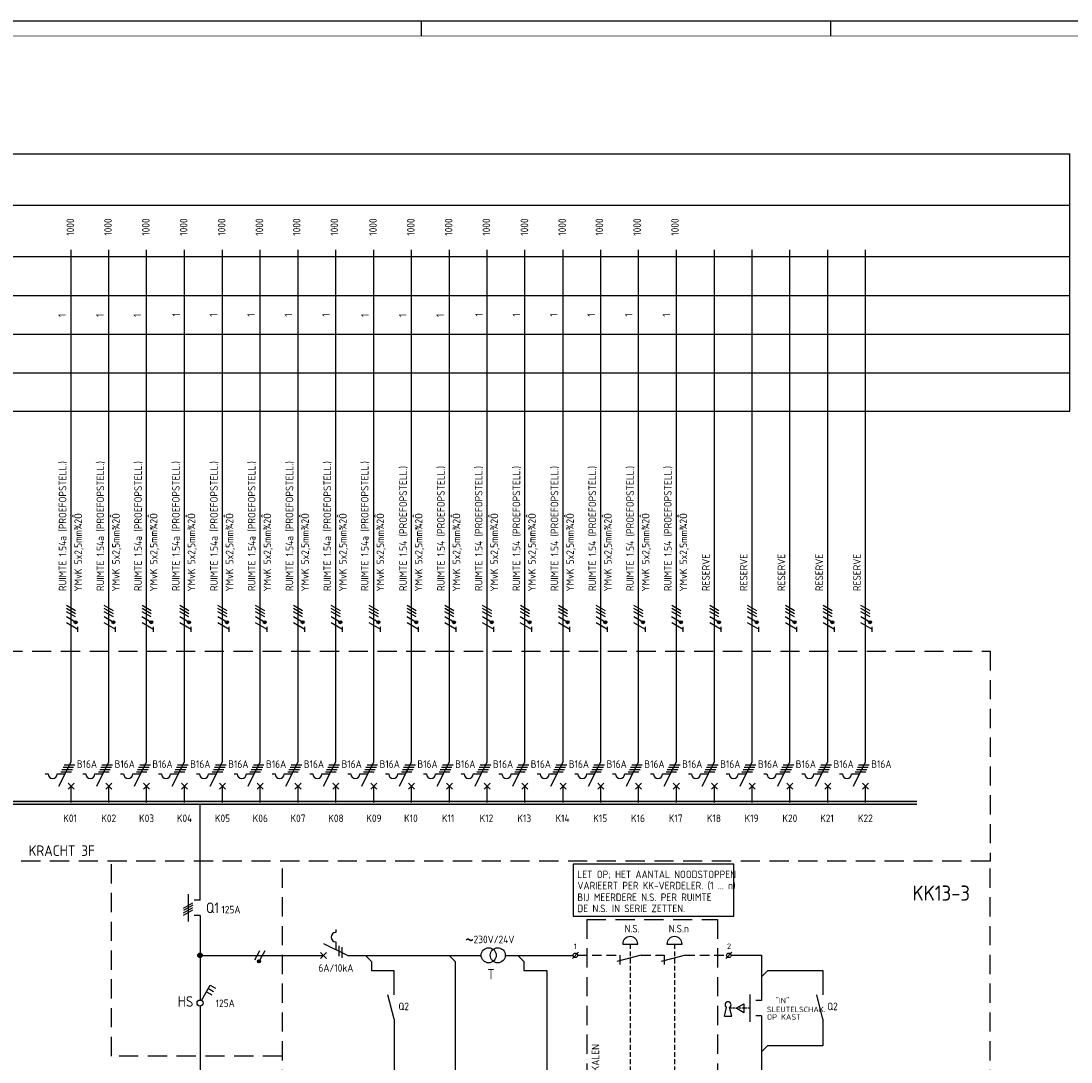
# Model space of a CAD drawing. Extents: x 0 to 841, y 0 to 594.
# Tile 4 of 5: x 208 to 555, y 249 to 594. Entities that reach past the tile are written whole.
import ezdxf
from ezdxf.enums import TextEntityAlignment as Align

# ---------------------------------------------------------------- set-up
doc = ezdxf.new("R2010")
doc.units = 0
doc.linetypes.add('HIDDEN', pattern=[9.525, 6.35, -3.175])
for name, color, linetype in [('1', 7, 'CONTINUOUS'), ('40', 1, 'CONTINUOUS'), ('41', 2, 'CONTINUOUS'), ('52', 1, 'HIDDEN'), ('70', 1, 'CONTINUOUS'), ('71', 2, 'CONTINUOUS'), ('73', 4, 'CONTINUOUS'), ('EL$2B---_KADER', 4, 'CONTINUOUS'), ('LIJN018', 210, 'CONTINUOUS'), ('LIJN025', 10, 'CONTINUOUS'), ('LIJN035', 50, 'CONTINUOUS'), ('LIJN050', 90, 'CONTINUOUS'), ('TEKST25', 10, 'CONTINUOUS'), ('TEKST35', 50, 'CONTINUOUS'), ('TEKST50', 90, 'CONTINUOUS'), ('TEKST70', 130, 'CONTINUOUS')]:
    doc.layers.add(name, color=color, linetype=linetype)
doc.styles.add('5_0', font='iso.shx')
doc.styles.add('ISO', font='ISO.SHX')
doc.styles.add('NEN', font='iso.shx')
doc.styles.add('ROMAND', font='romand')

# ---------------------------------------------------------------- blocks, each defined once
blk = doc.blocks.new('A1')
at = {"layer": 'LIJN025'}
for p, q in [((340.5, 589), (340.5, 594)), ((476, 589), (476, 594))]:
    blk.add_line(p, q, dxfattribs=at)
blk.add_lwpolyline([(0, 0), (0, 594), (841, 594), (841, 0)], close=True, dxfattribs=at)
at = {"layer": 'LIJN050', "const_width": 0.2}
blk.add_lwpolyline([(836, 5), (836, 589), (25, 589), (25, 5)], close=True, dxfattribs=at)
at = {"layer": 'TEKST25', "style": 'ROMAND', "width": 2.899115}
blk.add_attdef('STATUS', text='', height=2.5, dxfattribs=at).set_placement((795, 71.5), (834, 71.5), align=Align.FIT)
at = {"layer": 'TEKST25', "style": 'ISO'}
for tag, p in [('E', (796.25, 66)), ('NAAM-E', (807.75, 66)), ('DATUM-E', (826, 66)), ('D', (796.25, 61)), ('NAAM-D', (807.75, 61)), ('DATUM-D', (826, 61)), ('C', (796.25, 56)), ('NAAM-C', (807.75, 56)), ('DATUM-C', (826, 56)), ('B', (796.25, 51)), ('NAAM-B', (807.75, 51)), ('DATUM-B', (826, 51)), ('A', (796.25, 46)), ('NAAM-A', (807.75, 46)), ('DATUM-A', (826, 46))]:
    blk.add_attdef(tag, text='', height=2.5, dxfattribs=at).set_placement(p, align=Align.CENTER)
for tag, p in [('DATUM', (673.75, 36.25)), ('SCHAAL', (709, 36.25)), ('GETEKEND', (739.25, 36.25)), ('GECONTOL.', (774, 36.25)), ('FORMAAT', (804.25, 28.25))]:
    blk.add_attdef(tag, p, '', height=2.5, dxfattribs=at)
at = {"layer": 'TEKST35', "style": 'ISO'}
for tag, p in [('PROJECT', (675.5, 72.5)), ('PLAATS', (675.5, 63.5)), ('INSTALLATIE-REGEL1', (675.5, 52.5)), ('INSTALLATIE-REGEL2', (675.5, 43.5))]:
    blk.add_attdef(tag, p, '', height=4, dxfattribs=at)
blk.add_attdef('PROJ.NR.', text='', height=4, dxfattribs=at).set_placement((822, 23), align=Align.CENTER)
at = {"layer": 'TEKST50', "style": 'ISO'}
blk.add_attdef('FILE-NAAM', text='', height=5, dxfattribs=at).set_placement((814.5, 7.5), align=Align.CENTER)
blk = doc.blocks.new('RWS076')
at = {"layer": '71'}
blk.add_line((2, 0), (0, 2), dxfattribs=at)
blk = doc.blocks.new('RWS023', base_point=(227, 181))
at = {"layer": '40', "style": 'NEN'}
blk.add_text('~', height=5, dxfattribs=at).set_placement((223.5, 179.5))
blk = doc.blocks.new('RWS075')
at = {"layer": '71'}
blk.add_line((2, 0), (0, -2), dxfattribs=at)
blk = doc.blocks.new('STUURSTRROC')
at = {"layer": '1', "color": 2}
for p, q in [((-216.59, -22.7), (-216.59, -23.7)), ((-220.59, -27.28), (-212.55, -31.3)), ((-216.59, -26.7), (-216.59, -29.28))]:
    blk.add_line(p, q, dxfattribs=at)
at = {"layer": '1', "color": 1}
for p, q in [((-241.75, -29.75), (-243.5, -32.78)), ((-240, -29.75), (-241.73, -32.74))]:
    blk.add_line(p, q, dxfattribs=at)
blk.add_circle((-241.97, -33.18), 0.5, dxfattribs=at)
at = {"layer": '1', "color": 2}
blk.add_arc((-216.59, -25.2), 1.5, 90, 270, dxfattribs=at)
at = {"layer": '52', "ltscale": 0.1}
blk.add_line((-79.6, -48.71), (-85.97, -48.71), dxfattribs=at)
at = {"layer": '52', "linetype": 'HIDDEN', "ltscale": 0.1}
blk.add_line((-74.57, -74.11), (-80.45, -74.11), dxfattribs=at)
at = {"layer": '70'}
for p, q in [((-215.59, -28.03), (-215.59, -31.53)), ((-214.59, -28.53), (-214.59, -32.03)), ((-138.26, -32.21), (-136.26, -30.21)), ((-87.48, -32.21), (-85.48, -30.21)), ((-36.2, -91.16), (-34.2, -89.16)), ((-36.18, -113.36), (-34.18, -111.36)), ((-138.26, -117.01), (-136.26, -115.01)), ((-87.48, -117.01), (-85.48, -115.01))]:
    blk.add_line(p, q, dxfattribs=at)
at = {"layer": '70', "const_width": 0.5}
blk.add_lwpolyline([(-242.22, -33.18, 1), (-241.72, -33.18, 1)], format="xyb", close=True, dxfattribs=at)
at = {"layer": '71'}
for p, q in [((-121.61, -27.51), (-116.61, -27.51)), ((-106.96, -27.51), (-101.96, -27.51)), ((-221.59, -32.3), (-219.59, -30.3)), ((-221.59, -30.3), (-219.59, -32.3)), ((-154.34, -33.25), (-156.34, -31.25)), ((-115.51, -31.21), (-123.51, -33.21)), ((-122.51, -31.21), (-122.51, -34.21)), ((-100.86, -31.21), (-108.86, -33.21)), ((-107.86, -31.21), (-107.86, -34.21)), ((-75.67, -31.21), (-75.67, -46.21)), ((-204.71, -33.27), (-206.68, -31.3)), ((-177.08, -33.3), (-179.08, -31.3)), ((-177.08, -33.3), (-177.08, -116.01)), ((-197.38, -36.25), (-197.38, -44.31)), ((-146.76, -36.25), (-146.76, -116.01)), ((-73.57, -36.21), (-55.37, -36.21)), ((-55.37, -36.21), (-55.37, -44.31)), ((-197.28, -52.31), (-199.28, -44.31)), ((-79.57, -44.21), (-79.57, -53.21)), ((-55.37, -52.31), (-57.37, -44.31)), ((-87.93, -51.35), (-87.24, -48.42)), ((-85.53, -51.35), (-86.22, -48.42)), ((-84.07, -48.71), (-81.47, -47.21)), ((-81.47, -47.21), (-81.47, -50.21)), ((-75.67, -46.21), (-77.57, -46.21)), ((-87.93, -51.35), (-85.53, -51.35)), ((-81.47, -50.21), (-84.07, -48.71)), ((-75.67, -51.21), (-77.57, -51.21)), ((-75.67, -51.21), (-75.67, -71.12)), ((-197.28, -52.31), (-197.28, -98.64)), ((-55.37, -52.31), (-55.37, -61.11)), ((-73.67, -61.11), (-75.67, -63.11)), ((-55.37, -61.11), (-73.67, -61.11)), ((-80.45, -72.61), (-80.45, -75.61)), ((-79.3, -74.11), (-76.7, -72.61)), ((-76.7, -72.61), (-76.7, -75.61)), ((-75.67, -71.11), (-72.57, -71.11)), ((-75.57, -78.11), (-73.57, -70.11)), ((-76.7, -75.61), (-79.3, -74.11)), ((-75.57, -78.11), (-75.57, -98.64)), ((-73.57, -86.37), (-55.37, -86.37)), ((-55.37, -86.37), (-55.37, -98.67)), ((-53.37, -86.37), (-35.17, -86.37)), ((-35.2, -86.37), (-35.2, -89.41)), ((-35.2, -90.91), (-35.2, -91.07)), ((-192.28, -98.64), (-202.28, -98.64)), ((-202.28, -98.64), (-202.28, -103.64)), ((-192.28, -103.64), (-192.28, -98.64)), ((-80.57, -98.64), (-80.57, -103.64)), ((-70.57, -98.64), (-80.57, -98.64)), ((-70.57, -103.64), (-70.57, -98.64)), ((-55.37, -101.17), (-57.14, -99.4)), ((-55.37, -101.17), (-53.61, -99.4)), ((-35.17, -101.17), (-36.94, -99.4)), ((-35.17, -101.17), (-33.41, -99.4)), ((-202.28, -103.64), (-192.28, -103.64)), ((-197.28, -103.64), (-197.28, -116.01)), ((-80.57, -103.64), (-70.57, -103.64)), ((-75.57, -103.64), (-75.57, -116.01)), ((-55.37, -101.17), (-57.14, -102.94)), ((-55.37, -101.17), (-53.61, -102.94)), ((-55.37, -103.67), (-55.37, -116.01)), ((-35.17, -101.17), (-36.94, -102.94)), ((-35.17, -101.17), (-33.41, -102.94)), ((-35.17, -113.11), (-35.17, -116.01)), ((-115.51, -116.01), (-123.51, -118.01)), ((-122.51, -116.01), (-122.51, -118.91)), ((-100.86, -116.01), (-108.86, -118.01)), ((-107.86, -116.01), (-107.86, -118.91))]:
    blk.add_line(p, q, dxfattribs=at)
for centre, radius in [((-165.95, -31.2), 2.5), ((-162.95, -31.2), 2.5), ((-137.26, -31.21), 0.75), ((-86.48, -31.21), 0.75), ((-35.2, -90.16), 0.75), ((-55.37, -101.17), 2.5), ((-35.17, -101.17), 2.5), ((-35.18, -112.36), 0.75), ((-137.26, -116.01), 0.75), ((-86.48, -116.01), 0.75)]:
    blk.add_circle(centre, radius, dxfattribs=at)
for centre, radius, start, end in [((-119.11, -27.51), 2.5, 0, 180), ((-104.46, -27.51), 2.5, 0, 180), ((-86.73, -47.55), 1, 300.6656, 239.3344)]:
    blk.add_arc(centre, radius, start, end, dxfattribs=at)
at = {"layer": 'LIJN025', "linetype": 'HIDDEN'}
for p, q in [((-234.21, -132.65), (-234.21, 0)), ((0, -132.65), (0, 0)), ((-133.51, -19.35), (-133.51, -123.43)), ((-133.51, -19.35), (-90.21, -19.35)), ((-90.21, -19.35), (-90.21, -123.43)), ((-38.7, -92.53), (-9.92, -92.53)), ((-38.7, -92.53), (-38.7, -110.23)), ((-9.92, -92.53), (-9.92, -110.23)), ((-38.7, -110.23), (-9.92, -110.23)), ((-133.51, -123.43), (-90.21, -123.43)), ((0, -132.65), (-234.21, -132.65))]:
    blk.add_line(p, q, dxfattribs=at)
at = {"layer": 'LIJN025', "linetype": 'HIDDEN', "ltscale": 0.25}
for p, q in [((-119.11, -27.51), (-119.11, -116.91)), ((-104.46, -27.51), (-104.46, -116.91))]:
    blk.add_line(p, q, dxfattribs=at)
at = {"layer": 'LIJN035'}
for p, q in [((-84.8, -1.07), (-138, -1.07)), ((-138, -1.07), (-138, -18.29)), ((-84.8, -18.29), (-84.8, -1.07)), ((-138, -18.29), (-84.8, -18.29)), ((-261, -31.25), (-220.54, -31.25)), ((-160.45, -31.25), (-138.01, -31.25)), ((-85.73, -31.21), (-75.67, -31.21)), ((-212.55, -31.3), (-168.45, -31.3)), ((-204.71, -33.27), (-204.71, -36.25)), ((-154.34, -33.25), (-154.34, -36.25)), ((-204.71, -36.25), (-197.37, -36.25)), ((-154.34, -36.25), (-146.76, -36.25)), ((-197.28, -116.01), (-177.08, -116.01)), ((-146.76, -116.01), (-138.01, -116.01)), ((-85.73, -116.01), (-75.57, -116.01)), ((-73.57, -116.01), (-55.37, -116.01)), ((-53.37, -116.01), (-35.17, -116.01))]:
    blk.add_line(p, q, dxfattribs=at)
at = {"layer": 'LIJN035', "linetype": 'HIDDEN', "ltscale": 0.5}
for p, q in [((-136.51, -31.21), (-122.51, -31.21)), ((-115.51, -31.21), (-107.86, -31.21)), ((-100.86, -31.21), (-87.23, -31.21)), ((-35.2, -98.67), (-35.2, -90.91)), ((-35.18, -111.61), (-35.18, -103.67)), ((-136.51, -116.01), (-122.51, -116.01)), ((-115.51, -116.01), (-107.86, -116.01)), ((-100.86, -116.01), (-87.23, -116.01))]:
    blk.add_line(p, q, dxfattribs=at)
at = {"layer": '40'}
blk.add_blockref('RWS023', (-170.35, -27.2), dxfattribs=at)
at = {"layer": '70'}
blk.add_blockref('RWS076', (-75.57, -116.01), dxfattribs=at)
at = {"layer": 'TEKST70', "xscale": -1, "rotation": 180}
blk.add_blockref('RWS076', (-75.57, -36.21), dxfattribs=at)
at = {"layer": 'TEKST70'}
for name, p in [('RWS075', (-75.57, -86.37)), ('RWS075', (-55.37, -86.37)), ('RWS076', (-55.37, -116.01)), ('RWS076', (-55.37, -116.01))]:
    blk.add_blockref(name, p, dxfattribs=at)
at = {"layer": '40', "style": 'NEN'}
for s, height, p in [('LET OP; HET AANTAL NOODSTOPPEN', 2.5, (-136.6, -5.67)), ('VARIEERT PER KK-VERDELER. (1 ... n)', 2.5, (-136.6, -9.37)), ('BIJ MEERDERE N.S. PER RUIMTE', 2.5, (-136.6, -13.23)), ('DE N.S. IN SERIE ZETTEN.', 2.5, (-136.6, -16.93)), ('N.S.', 2.5, (-121.01, -23.61)), ('N.S.n', 2.5, (-106.36, -23.61)), ('230V/24V', 2.5, (-170.95, -27.2)), ('1', 1.8, (-137.76, -29.11)), ('2', 1.8, (-87.08, -29.11)), ('6A/10kA', 2.5, (-222.29, -36.63)), ('Q2', 2.5, (-195.83, -49.36)), ('SLEUTELSCHAK.', 1.8, (-73.87, -50.01)), ('"IN"', 1.8, (-71.07, -47.11)), ('Q2', 2.5, (-53.93, -49.36)), ('OP KAST', 1.8, (-73.87, -52.51)), ('"UIT"', 1.8, (-71.07, -73.61)), ('DRUKKER ', 1.8, (-71.07, -76.51)), ('OP KAST', 1.8, (-71.07, -79.51)), ('5', 1.8, (-33.01, -91.34)), ('SIGNALERING', 1.8, (-51.87, -99.07)), ('SIGNALERING', 1.8, (-29.32, -99.07)), ('OP KAST', 1.8, (-51.87, -101.97)), ('BIJ DEUR (LOKAAL)', 1.8, (-29.32, -101.97)), ('"IN BEDRIJF"', 1.8, (-51.87, -104.87)), ('"IN BEDRIJF"', 1.8, (-29.32, -104.87)), ('Gn.', 1.8, (-51.87, -107.77)), ('Gn.', 1.8, (-29.32, -107.77)), ('3', 1.8, (-137.76, -113.83)), ('4', 1.8, (-87.08, -113.83)), ('6', 1.8, (-33.01, -113.49))]:
    blk.add_text(s, height=height, dxfattribs=at).set_placement(p)
at = {"layer": '41', "style": 'NEN'}
blk.add_text('T', height=3.5, dxfattribs=at).set_placement((-163.95, -39.2), align=Align.RIGHT)
for s, p in [('Q1', (-190.33, -103.19)), ('Q2', (-68.63, -103.19))]:
    blk.add_text(s, height=3.5, dxfattribs=at).set_placement(p)
at = {"layer": 'TEKST25', "style": 'ISO'}
blk.add_text('N.S. IN LOKALEN', height=2.5, rotation=90, dxfattribs=at).set_placement((-129.37, -83.7))

msp = doc.modelspace()

# ---------------------------------------------------------------- linework, layer by layer
at = {"layer": '1', "color": 1}
for p, q in [((226.06, 398.77), (223.03, 400.52)), ((238.56, 398.77), (235.53, 400.52)), ((251.06, 398.77), (248.03, 400.52)), ((263.56, 398.77), (260.53, 400.52)), ((276.16, 398.77), (273.13, 400.52)), ((288.66, 398.77), (285.63, 400.52)), ((301.16, 398.77), (298.13, 400.52)), ((313.66, 398.77), (310.63, 400.52)), ((326.26, 398.77), (323.23, 400.52)), ((338.76, 398.77), (335.73, 400.52)), ((351.26, 398.77), (348.23, 400.52)), ((363.76, 398.77), (360.73, 400.52)), ((376.26, 398.77), (373.23, 400.52)), ((388.86, 398.77), (385.83, 400.52)), ((401.36, 398.77), (398.33, 400.52)), ((413.86, 398.77), (410.83, 400.52)), ((426.36, 398.77), (423.33, 400.52)), ((438.96, 398.77), (435.93, 400.52)), ((451.46, 398.77), (448.43, 400.52)), ((463.96, 398.77), (460.93, 400.52)), ((476.46, 398.77), (473.43, 400.52)), ((488.96, 398.77), (485.93, 400.52)), ((225.98, 395.05), (223, 396.78)), ((226.06, 397.77), (223.03, 399.52)), ((226.06, 396.77), (223.03, 398.52)), ((238.48, 395.05), (235.5, 396.78)), ((238.56, 397.77), (235.53, 399.52)), ((238.56, 396.77), (235.53, 398.52)), ((250.98, 395.05), (248, 396.78)), ((251.06, 397.77), (248.03, 399.52)), ((251.06, 396.77), (248.03, 398.52)), ((263.48, 395.05), (260.5, 396.78)), ((263.56, 397.77), (260.53, 399.52)), ((263.56, 396.77), (260.53, 398.52)), ((276.08, 395.05), (273.1, 396.78)), ((276.16, 397.77), (273.13, 399.52)), ((276.16, 396.77), (273.13, 398.52)), ((288.58, 395.05), (285.6, 396.78)), ((288.66, 397.77), (285.63, 399.52)), ((288.66, 396.77), (285.63, 398.52)), ((301.08, 395.05), (298.1, 396.78)), ((301.16, 397.77), (298.13, 399.52)), ((301.16, 396.77), (298.13, 398.52)), ((313.58, 395.05), (310.6, 396.78)), ((313.66, 397.77), (310.63, 399.52)), ((313.66, 396.77), (310.63, 398.52)), ((326.18, 395.05), (323.2, 396.78)), ((326.26, 397.77), (323.23, 399.52)), ((326.26, 396.77), (323.23, 398.52)), ((338.68, 395.05), (335.7, 396.78)), ((338.76, 397.77), (335.73, 399.52)), ((338.76, 396.77), (335.73, 398.52)), ((351.18, 395.05), (348.2, 396.78)), ((351.26, 397.77), (348.23, 399.52)), ((351.26, 396.77), (348.23, 398.52)), ((363.68, 395.05), (360.7, 396.78)), ((363.76, 397.77), (360.73, 399.52)), ((363.76, 396.77), (360.73, 398.52)), ((376.18, 395.05), (373.2, 396.78)), ((376.26, 397.77), (373.23, 399.52)), ((376.26, 396.77), (373.23, 398.52)), ((388.78, 395.05), (385.8, 396.78)), ((388.86, 397.77), (385.83, 399.52)), ((388.86, 396.77), (385.83, 398.52)), ((401.28, 395.05), (398.3, 396.78)), ((401.36, 397.77), (398.33, 399.52)), ((401.36, 396.77), (398.33, 398.52)), ((413.78, 395.05), (410.8, 396.78)), ((413.86, 397.77), (410.83, 399.52)), ((413.86, 396.77), (410.83, 398.52)), ((426.28, 395.05), (423.3, 396.78)), ((426.36, 397.77), (423.33, 399.52)), ((426.36, 396.77), (423.33, 398.52)), ((438.88, 395.05), (435.9, 396.78)), ((438.96, 397.77), (435.93, 399.52)), ((438.96, 396.77), (435.93, 398.52)), ((451.38, 395.05), (448.4, 396.78)), ((451.46, 397.77), (448.43, 399.52)), ((451.46, 396.77), (448.43, 398.52)), ((463.88, 395.05), (460.9, 396.78)), ((463.96, 397.77), (460.93, 399.52)), ((463.96, 396.77), (460.93, 398.52)), ((476.38, 395.05), (473.4, 396.78)), ((476.46, 397.77), (473.43, 399.52)), ((476.46, 396.77), (473.43, 398.52)), ((488.88, 395.05), (485.9, 396.78)), ((488.96, 397.77), (485.93, 399.52)), ((488.96, 396.77), (485.93, 398.52)), ((226.81, 392.61), (223.02, 394.8)), ((239.31, 392.61), (235.52, 394.8)), ((251.81, 392.61), (248.02, 394.8)), ((264.31, 392.61), (260.52, 394.8)), ((276.91, 392.61), (273.12, 394.8)), ((289.41, 392.61), (285.62, 394.8)), ((301.91, 392.61), (298.12, 394.8)), ((314.41, 392.61), (310.62, 394.8)), ((327.01, 392.61), (323.22, 394.8)), ((339.51, 392.61), (335.72, 394.8)), ((352.01, 392.61), (348.22, 394.8)), ((364.51, 392.61), (360.72, 394.8)), ((377.01, 392.61), (373.22, 394.8)), ((389.61, 392.61), (385.82, 394.8)), ((402.11, 392.61), (398.32, 394.8)), ((414.61, 392.61), (410.82, 394.8)), ((427.11, 392.61), (423.32, 394.8)), ((439.71, 392.61), (435.92, 394.8)), ((452.21, 392.61), (448.42, 394.8)), ((464.71, 392.61), (460.92, 394.8)), ((477.21, 392.61), (473.42, 394.8)), ((489.71, 392.61), (485.92, 394.8))]:
    msp.add_line(p, q, dxfattribs=at)
at = {"layer": '1', "color": 2}
for p, q in [((220.53, 340.81), (224.55, 348.85)), ((233.03, 340.81), (237.05, 348.85)), ((245.53, 340.81), (249.55, 348.85)), ((258.03, 340.81), (262.05, 348.85)), ((270.63, 340.81), (274.65, 348.85)), ((283.13, 340.81), (287.15, 348.85)), ((295.63, 340.81), (299.65, 348.85)), ((308.13, 340.81), (312.15, 348.85)), ((320.73, 340.81), (324.75, 348.85)), ((333.23, 340.81), (337.25, 348.85)), ((345.73, 340.81), (349.75, 348.85)), ((358.23, 340.81), (362.25, 348.85)), ((370.73, 340.81), (374.75, 348.85)), ((383.33, 340.81), (387.35, 348.85)), ((395.83, 340.81), (399.85, 348.85)), ((408.33, 340.81), (412.35, 348.85)), ((420.83, 340.81), (424.85, 348.85)), ((433.43, 340.81), (437.45, 348.85)), ((445.93, 340.81), (449.95, 348.85)), ((458.43, 340.81), (462.45, 348.85)), ((470.93, 340.81), (474.95, 348.85)), ((483.43, 340.81), (487.45, 348.85)), ((215.95, 344.81), (216.95, 344.81)), ((219.95, 344.81), (222.53, 344.81)), ((228.45, 344.81), (229.45, 344.81)), ((232.45, 344.81), (235.03, 344.81)), ((240.95, 344.81), (241.95, 344.81)), ((244.95, 344.81), (247.53, 344.81)), ((253.45, 344.81), (254.45, 344.81)), ((257.45, 344.81), (260.03, 344.81)), ((266.05, 344.81), (267.05, 344.81)), ((270.05, 344.81), (272.63, 344.81)), ((278.55, 344.81), (279.55, 344.81)), ((282.55, 344.81), (285.13, 344.81)), ((291.05, 344.81), (292.05, 344.81)), ((295.05, 344.81), (297.63, 344.81)), ((303.55, 344.81), (304.55, 344.81)), ((307.55, 344.81), (310.13, 344.81)), ((316.15, 344.81), (317.15, 344.81)), ((320.15, 344.81), (322.73, 344.81)), ((328.65, 344.81), (329.65, 344.81)), ((332.65, 344.81), (335.23, 344.81)), ((341.15, 344.81), (342.15, 344.81)), ((345.15, 344.81), (347.73, 344.81)), ((353.65, 344.81), (354.65, 344.81)), ((357.65, 344.81), (360.23, 344.81)), ((366.15, 344.81), (367.15, 344.81)), ((370.15, 344.81), (372.73, 344.81)), ((378.75, 344.81), (379.75, 344.81)), ((382.75, 344.81), (385.33, 344.81)), ((391.25, 344.81), (392.25, 344.81)), ((395.25, 344.81), (397.83, 344.81)), ((403.75, 344.81), (404.75, 344.81)), ((407.75, 344.81), (410.33, 344.81)), ((416.25, 344.81), (417.25, 344.81)), ((420.25, 344.81), (422.83, 344.81)), ((428.85, 344.81), (429.85, 344.81)), ((432.85, 344.81), (435.43, 344.81)), ((441.35, 344.81), (442.35, 344.81)), ((445.35, 344.81), (447.93, 344.81)), ((453.85, 344.81), (454.85, 344.81)), ((457.85, 344.81), (460.43, 344.81)), ((466.35, 344.81), (467.35, 344.81)), ((470.35, 344.81), (472.93, 344.81)), ((478.85, 344.81), (479.85, 344.81)), ((482.85, 344.81), (485.43, 344.81))]:
    msp.add_line(p, q, dxfattribs=at)
at = {"layer": '1', "color": 1}
for centre in [(226.06, 395.02), (238.56, 395.02), (251.06, 395.02), (263.56, 395.02), (276.16, 395.02), (288.66, 395.02), (301.16, 395.02), (313.66, 395.02), (326.26, 395.02), (338.76, 395.02), (351.26, 395.02), (363.76, 395.02), (376.26, 395.02), (388.86, 395.02), (401.36, 395.02), (413.86, 395.02), (426.36, 395.02), (438.96, 395.02), (451.46, 395.02), (463.96, 395.02), (476.46, 395.02), (488.96, 395.02)]:
    msp.add_circle(centre, 0.5, dxfattribs=at)
at = {"layer": '1', "color": 2}
for centre in [(218.45, 344.81), (230.95, 344.81), (243.45, 344.81), (255.95, 344.81), (268.55, 344.81), (281.05, 344.81), (293.55, 344.81), (306.05, 344.81), (318.65, 344.81), (331.15, 344.81), (343.65, 344.81), (356.15, 344.81), (368.65, 344.81), (381.25, 344.81), (393.75, 344.81), (406.25, 344.81), (418.75, 344.81), (431.35, 344.81), (443.85, 344.81), (456.35, 344.81), (468.85, 344.81), (481.35, 344.81)]:
    msp.add_arc(centre, 1.5, 180, 0, dxfattribs=at)
at = {"layer": '70'}
for p, q in [((226.8, 391.9), (226.8, 393.45)), ((239.3, 391.9), (239.3, 393.45)), ((251.8, 391.9), (251.8, 393.45)), ((264.3, 391.9), (264.3, 393.45)), ((276.9, 391.9), (276.9, 393.45)), ((289.4, 391.9), (289.4, 393.45)), ((301.9, 391.9), (301.9, 393.45)), ((314.4, 391.9), (314.4, 393.45)), ((327, 391.9), (327, 393.45)), ((339.5, 391.9), (339.5, 393.45)), ((352, 391.9), (352, 393.45)), ((364.5, 391.9), (364.5, 393.45)), ((377, 391.9), (377, 393.45)), ((389.6, 391.9), (389.6, 393.45)), ((402.1, 391.9), (402.1, 393.45)), ((414.6, 391.9), (414.6, 393.45)), ((427.1, 391.9), (427.1, 393.45)), ((439.7, 391.9), (439.7, 393.45)), ((452.2, 391.9), (452.2, 393.45)), ((464.7, 391.9), (464.7, 393.45)), ((477.2, 391.9), (477.2, 393.45)), ((489.7, 391.9), (489.7, 393.45)), ((222.28, 347.81), (225.78, 347.81)), ((234.78, 347.81), (238.28, 347.81)), ((247.28, 347.81), (250.78, 347.81)), ((259.78, 347.81), (263.28, 347.81)), ((272.38, 347.81), (275.88, 347.81)), ((284.88, 347.81), (288.38, 347.81)), ((297.38, 347.81), (300.88, 347.81)), ((309.88, 347.81), (313.38, 347.81)), ((322.48, 347.81), (325.98, 347.81)), ((334.98, 347.81), (338.48, 347.81)), ((347.48, 347.81), (350.98, 347.81)), ((359.98, 347.81), (363.48, 347.81)), ((372.48, 347.81), (375.98, 347.81)), ((385.08, 347.81), (388.58, 347.81)), ((397.58, 347.81), (401.08, 347.81)), ((410.08, 347.81), (413.58, 347.81)), ((422.58, 347.81), (426.08, 347.81)), ((435.18, 347.81), (438.68, 347.81)), ((447.68, 347.81), (451.18, 347.81)), ((460.18, 347.81), (463.68, 347.81)), ((472.68, 347.81), (476.18, 347.81)), ((485.18, 347.81), (488.68, 347.81)), ((221.15, 345.56), (224.65, 345.56)), ((221.53, 346.31), (225.03, 346.31)), ((221.9, 347.06), (225.4, 347.06)), ((233.65, 345.56), (237.15, 345.56)), ((234.03, 346.31), (237.53, 346.31)), ((234.4, 347.06), (237.9, 347.06)), ((246.15, 345.56), (249.65, 345.56)), ((246.53, 346.31), (250.03, 346.31)), ((246.9, 347.06), (250.4, 347.06)), ((258.65, 345.56), (262.15, 345.56)), ((259.03, 346.31), (262.53, 346.31)), ((259.4, 347.06), (262.9, 347.06)), ((271.25, 345.56), (274.75, 345.56)), ((271.63, 346.31), (275.13, 346.31)), ((272, 347.06), (275.5, 347.06)), ((283.75, 345.56), (287.25, 345.56)), ((284.13, 346.31), (287.63, 346.31)), ((284.5, 347.06), (288, 347.06)), ((296.25, 345.56), (299.75, 345.56)), ((296.63, 346.31), (300.13, 346.31)), ((297, 347.06), (300.5, 347.06)), ((308.75, 345.56), (312.25, 345.56)), ((309.13, 346.31), (312.63, 346.31)), ((309.5, 347.06), (313, 347.06)), ((321.35, 345.56), (324.85, 345.56)), ((321.73, 346.31), (325.23, 346.31)), ((322.1, 347.06), (325.6, 347.06)), ((333.85, 345.56), (337.35, 345.56)), ((334.23, 346.31), (337.73, 346.31)), ((334.6, 347.06), (338.1, 347.06)), ((346.35, 345.56), (349.85, 345.56)), ((346.73, 346.31), (350.23, 346.31)), ((347.1, 347.06), (350.6, 347.06)), ((358.85, 345.56), (362.35, 345.56)), ((359.23, 346.31), (362.73, 346.31)), ((359.6, 347.06), (363.1, 347.06)), ((371.35, 345.56), (374.85, 345.56)), ((371.73, 346.31), (375.23, 346.31)), ((372.1, 347.06), (375.6, 347.06)), ((383.95, 345.56), (387.45, 345.56)), ((384.33, 346.31), (387.83, 346.31)), ((384.7, 347.06), (388.2, 347.06)), ((396.45, 345.56), (399.95, 345.56)), ((396.83, 346.31), (400.33, 346.31)), ((397.2, 347.06), (400.7, 347.06)), ((408.95, 345.56), (412.45, 345.56)), ((409.33, 346.31), (412.83, 346.31)), ((409.7, 347.06), (413.2, 347.06)), ((421.45, 345.56), (424.95, 345.56)), ((421.83, 346.31), (425.33, 346.31)), ((422.2, 347.06), (425.7, 347.06)), ((434.05, 345.56), (437.55, 345.56)), ((434.43, 346.31), (437.93, 346.31)), ((434.8, 347.06), (438.3, 347.06)), ((446.55, 345.56), (450.05, 345.56)), ((446.93, 346.31), (450.43, 346.31)), ((447.3, 347.06), (450.8, 347.06)), ((459.05, 345.56), (462.55, 345.56)), ((459.43, 346.31), (462.93, 346.31)), ((459.8, 347.06), (463.3, 347.06)), ((471.55, 345.56), (475.05, 345.56)), ((471.93, 346.31), (475.43, 346.31)), ((472.3, 347.06), (475.8, 347.06)), ((484.05, 345.56), (487.55, 345.56)), ((484.43, 346.31), (487.93, 346.31)), ((484.8, 347.06), (488.3, 347.06)), ((261.78, 300.38), (264.82, 302.12)), ((264.82, 301.38), (261.78, 299.62)), ((261.78, 298.88), (264.82, 300.62)), ((261.78, 298.12), (264.82, 299.88))]:
    msp.add_line(p, q, dxfattribs=at)
at = {"layer": '70', "const_width": 0.5}
for points in [[(226.06, 395.27, 1), (226.06, 394.77, 1)], [(238.56, 395.27, 1), (238.56, 394.77, 1)], [(251.06, 395.27, 1), (251.06, 394.77, 1)], [(263.56, 395.27, 1), (263.56, 394.77, 1)], [(276.16, 395.27, 1), (276.16, 394.77, 1)], [(288.66, 395.27, 1), (288.66, 394.77, 1)], [(301.16, 395.27, 1), (301.16, 394.77, 1)], [(313.66, 395.27, 1), (313.66, 394.77, 1)], [(326.26, 395.27, 1), (326.26, 394.77, 1)], [(338.76, 395.27, 1), (338.76, 394.77, 1)], [(351.26, 395.27, 1), (351.26, 394.77, 1)], [(363.76, 395.27, 1), (363.76, 394.77, 1)], [(376.26, 395.27, 1), (376.26, 394.77, 1)], [(388.86, 395.27, 1), (388.86, 394.77, 1)], [(401.36, 395.27, 1), (401.36, 394.77, 1)], [(413.86, 395.27, 1), (413.86, 394.77, 1)], [(426.36, 395.27, 1), (426.36, 394.77, 1)], [(438.96, 395.27, 1), (438.96, 394.77, 1)], [(451.46, 395.27, 1), (451.46, 394.77, 1)], [(463.96, 395.27, 1), (463.96, 394.77, 1)], [(476.46, 395.27, 1), (476.46, 394.77, 1)], [(488.96, 395.27, 1), (488.96, 394.77, 1)]]:
    msp.add_lwpolyline(points, format="xyb", close=True, dxfattribs=at)
at = {"layer": '71'}
for p, q in [((225.55, 339.81), (223.55, 341.81)), ((223.55, 339.81), (225.55, 341.81)), ((236.05, 339.81), (238.05, 341.81)), ((238.05, 339.81), (236.05, 341.81)), ((248.55, 339.81), (250.55, 341.81)), ((250.55, 339.81), (248.55, 341.81)), ((261.05, 339.81), (263.05, 341.81)), ((263.05, 339.81), (261.05, 341.81)), ((273.65, 339.81), (275.65, 341.81)), ((275.65, 339.81), (273.65, 341.81)), ((286.15, 339.81), (288.15, 341.81)), ((288.15, 339.81), (286.15, 341.81)), ((298.65, 339.81), (300.65, 341.81)), ((300.65, 339.81), (298.65, 341.81)), ((311.15, 339.81), (313.15, 341.81)), ((313.15, 339.81), (311.15, 341.81)), ((323.75, 339.81), (325.75, 341.81)), ((325.75, 339.81), (323.75, 341.81)), ((336.25, 339.81), (338.25, 341.81)), ((338.25, 339.81), (336.25, 341.81)), ((348.75, 339.81), (350.75, 341.81)), ((350.75, 339.81), (348.75, 341.81)), ((361.25, 339.81), (363.25, 341.81)), ((363.25, 339.81), (361.25, 341.81)), ((373.75, 339.81), (375.75, 341.81)), ((375.75, 339.81), (373.75, 341.81)), ((386.35, 339.81), (388.35, 341.81)), ((388.35, 339.81), (386.35, 341.81)), ((398.85, 339.81), (400.85, 341.81)), ((400.85, 339.81), (398.85, 341.81)), ((411.35, 339.81), (413.35, 341.81)), ((413.35, 339.81), (411.35, 341.81)), ((423.85, 339.81), (425.85, 341.81)), ((425.85, 339.81), (423.85, 341.81)), ((438.45, 339.81), (436.45, 341.81)), ((436.45, 339.81), (438.45, 341.81)), ((450.95, 339.81), (448.95, 341.81)), ((448.95, 339.81), (450.95, 341.81)), ((463.45, 339.81), (461.45, 341.81)), ((461.45, 339.81), (463.45, 341.81)), ((475.95, 339.81), (473.95, 341.81)), ((473.95, 339.81), (475.95, 341.81)), ((486.45, 339.81), (488.45, 341.81)), ((488.45, 339.81), (486.45, 341.81)), ((263.3, 305), (263.3, 296)), ((267.22, 303), (265.3, 303)), ((267.3, 298), (265.3, 298)), ((267.73, 269.86), (270.63, 274.88)), ((270.63, 274.88), (272.36, 273.88)), ((269.38, 272.72), (271.11, 271.72)), ((270, 273.8), (271.73, 272.8))]:
    msp.add_line(p, q, dxfattribs=at)
for centre, radius in [((267.22, 284.8), 0.75), ((267.22, 284.8), 0.5), ((267.22, 284.8), 0.25), ((267.22, 269), 1)]:
    msp.add_circle(centre, radius, dxfattribs=at)
at = {"layer": '73'}
for p, q in [((109.62, 335.83), (504.48, 335.83)), ((109.62, 334.83), (504.48, 334.83))]:
    msp.add_line(p, q, dxfattribs=at)
msp.add_solid([(504.48, 334.83), (504.48, 335.83), (109.62, 334.83), (109.62, 335.83)], dxfattribs=at)
at = {"layer": 'LIJN018', "color": 9, "linetype": 'Continuous'}
for p, q in [((98.01, 550.08), (555.02, 550.08)), ((98.01, 533.08), (555.02, 533.08)), ((98.01, 516.11), (555.02, 516.11)), ((98.01, 503.11), (555.02, 503.11)), ((98.01, 490.33), (555.02, 490.33)), ((98.01, 477.53), (555.02, 477.53)), ((98.01, 464.83), (555.02, 464.83))]:
    msp.add_line(p, q, dxfattribs=at)
at = {"layer": 'LIJN018', "color": 9}
msp.add_line((555.02, 464.83), (555.02, 550.08), dxfattribs=at)
at = {"layer": 'LIJN025', "linetype": 'HIDDEN'}
for p, q in [((97.35, 385.4), (528.7, 385.4)), ((528.7, 385.4), (528.7, 316)), ((528.7, 316), (97.35, 316)), ((237.97, 251.45), (237.97, 316)), ((294.4, 251.45), (237.97, 251.45))]:
    msp.add_line(p, q, dxfattribs=at)
at = {"layer": 'LIJN035'}
for p, q in [((224.55, 348.85), (224.55, 518.25)), ((237.05, 348.85), (237.05, 518.25)), ((249.55, 348.85), (249.55, 518.25)), ((262.05, 348.85), (262.05, 518.25)), ((274.65, 348.85), (274.65, 518.25)), ((287.15, 348.85), (287.15, 518.25)), ((299.65, 348.85), (299.65, 518.25)), ((312.15, 348.85), (312.15, 518.25)), ((324.75, 348.85), (324.75, 518.25)), ((337.25, 348.85), (337.25, 518.25)), ((349.75, 348.85), (349.75, 518.25)), ((362.25, 348.85), (362.25, 518.25)), ((374.75, 348.85), (374.75, 518.25)), ((387.35, 348.85), (387.35, 518.25)), ((399.85, 348.85), (399.85, 518.25)), ((412.35, 348.85), (412.35, 518.25)), ((424.85, 348.85), (424.85, 518.25)), ((437.45, 348.85), (437.45, 518.25)), ((449.95, 348.85), (449.95, 518.25)), ((462.45, 348.85), (462.45, 518.25)), ((474.95, 348.85), (474.95, 518.25)), ((487.45, 348.85), (487.45, 518.25)), ((224.55, 335.4), (224.55, 340.9)), ((237.05, 335.4), (237.05, 340.9)), ((249.55, 335.4), (249.55, 340.9)), ((262.05, 335.4), (262.05, 340.9)), ((274.65, 335.4), (274.65, 340.9)), ((287.15, 335.4), (287.15, 340.9)), ((299.65, 335.4), (299.65, 340.9)), ((312.15, 335.4), (312.15, 340.9)), ((324.75, 335.4), (324.75, 340.9)), ((337.25, 335.4), (337.25, 340.9)), ((349.75, 335.4), (349.75, 340.9)), ((362.25, 335.4), (362.25, 340.9)), ((374.75, 335.4), (374.75, 340.9)), ((387.35, 335.4), (387.35, 340.9)), ((399.85, 335.4), (399.85, 340.9)), ((412.35, 335.4), (412.35, 340.9)), ((424.85, 335.4), (424.85, 340.9)), ((437.45, 335.4), (437.45, 340.9)), ((449.95, 335.4), (449.95, 340.9)), ((462.45, 335.4), (462.45, 340.9)), ((474.95, 335.4), (474.95, 340.9)), ((487.45, 335.4), (487.45, 340.9))]:
    msp.add_line(p, q, dxfattribs=at)
at = {"layer": 'LIJN035', "color": 90}
for p, q in [((267.22, 303), (267.22, 334.9)), ((267.3, 298), (267.3, 270)), ((267.22, 268), (267.22, 144.2))]:
    msp.add_line(p, q, dxfattribs=at)

# ---------------------------------------------------------------- block references
at = {"layer": 'EL$2B---_KADER'}
msp.add_blockref('A1', (0, 0), dxfattribs=at)
at = {"layer": 'LIJN025'}
msp.add_blockref('STUURSTRROC', (528.7, 316), dxfattribs=at)

# ---------------------------------------------------------------- texts
at = {"layer": '40', "style": 'NEN'}
for s, p in [('1000', (225.53, 522.94)), ('1000', (238.03, 522.94)), ('1000', (250.53, 522.94)), ('1000', (263.03, 522.94)), ('1000', (275.63, 522.94)), ('1000', (288.13, 522.94)), ('1000', (300.43, 522.94)), ('1000', (312.93, 522.94)), ('1000', (325.73, 522.94)), ('1000', (338.23, 522.94)), ('1000', (350.73, 522.94)), ('1000', (363.23, 522.94)), ('1000', (375.83, 522.94)), ('1000', (388.33, 522.94)), ('1000', (400.63, 522.94)), ('1000', (413.13, 522.94)), ('1000', (425.63, 522.94)), ('1', (222.83, 496.04)), ('1', (235.33, 496.04)), ('1', (247.73, 496.04)), ('1', (260.58, 496.24)), ('1', (272.93, 496.14)), ('1', (285.33, 496.14)), ('1', (297.73, 496.14)), ('1', (310.13, 496.14)), ('1', (323.03, 496.04)), ('1', (335.53, 496.04)), ('1', (347.93, 496.04)), ('1', (360.78, 496.24)), ('1', (373.13, 496.14)), ('1', (385.53, 496.14)), ('1', (397.93, 496.14)), ('1', (410.33, 496.14)), ('1', (422.83, 496.14)), ('RUIMTE 1.54a (PROEFOPSTELL.)', (222.98, 405.34)), ('RUIMTE 1.54a (PROEFOPSTELL.)', (235.48, 405.34)), ('RUIMTE 1.54a (PROEFOPSTELL.)', (247.98, 405.34)), ('RUIMTE 1.54a (PROEFOPSTELL.)', (260.48, 405.34)), ('RUIMTE 1.54a (PROEFOPSTELL.)', (273.08, 405.34)), ('RUIMTE 1.54a (PROEFOPSTELL.)', (285.58, 405.34)), ('RUIMTE 1.54a (PROEFOPSTELL.)', (298.08, 405.34)), ('RUIMTE 1.54a (PROEFOPSTELL.)', (310.58, 405.34)), ('RUIMTE 1.54a (PROEFOPSTELL.)', (322.98, 405.34)), ('RUIMTE 1.54 (PROEFOPSTELL.)', (335.68, 405.34)), ('RUIMTE 1.54 (PROEFOPSTELL.)', (348.18, 405.34)), ('RUIMTE 1.54 (PROEFOPSTELL.)', (360.68, 405.34)), ('RUIMTE 1.54 (PROEFOPSTELL.)', (373.18, 405.34)), ('RUIMTE 1.54 (PROEFOPSTELL.)', (385.78, 405.34)), ('RUIMTE 1.54 (PROEFOPSTELL.)', (398.28, 405.34)), ('RUIMTE 1.54 (PROEFOPSTELL.)', (410.78, 405.34)), ('RUIMTE 1.54 (PROEFOPSTELL.)', (423.28, 405.34)), (' YMvK 5x2,5mm¾2Ô', (228.13, 403.74)), (' YMvK 5x2,5mm¾2Ô', (240.63, 403.74)), (' YMvK 5x2,5mm¾2Ô', (253.13, 403.74)), (' YMvK 5x2,5mm¾2Ô', (265.63, 403.74)), (' YMvK 5x2,5mm¾2Ô', (278.23, 403.74)), (' YMvK 5x2,5mm¾2Ô', (290.73, 403.74)), (' YMvK 5x2,5mm¾2Ô', (303.23, 403.74)), (' YMvK 5x2,5mm¾2Ô', (315.73, 403.74)), (' YMvK 5x2,5mm¾2Ô', (328.13, 403.74)), (' YMvK 5x2,5mm¾2Ô', (340.83, 403.74)), (' YMvK 5x2,5mm¾2Ô', (353.33, 403.74)), (' YMvK 5x2,5mm¾2Ô', (365.83, 403.74)), (' YMvK 5x2,5mm¾2Ô', (378.33, 403.74)), (' YMvK 5x2,5mm¾2Ô', (390.93, 403.74)), (' YMvK 5x2,5mm¾2Ô', (403.43, 403.74)), (' YMvK 5x2,5mm¾2Ô', (415.93, 403.74)), (' YMvK 5x2,5mm¾2Ô', (428.43, 403.74)), ('RESERVE', (435.88, 405.34)), ('RESERVE', (448.38, 405.34)), ('RESERVE', (460.88, 405.34)), ('RESERVE', (473.38, 405.34)), ('RESERVE', (485.88, 405.34))]:
    msp.add_text(s, height=2.5, rotation=90, dxfattribs=at).set_placement(p)
for s, p in [('B16A', (226.46, 346.82)), ('B16A', (238.96, 346.82)), ('B16A', (251.46, 346.82)), ('B16A', (263.96, 346.82)), ('B16A', (276.56, 346.82)), ('B16A', (289.06, 346.82)), ('B16A', (301.56, 346.82)), ('B16A', (314.06, 346.82)), ('B16A', (326.66, 346.82)), ('B16A', (339.16, 346.82)), ('B16A', (351.66, 346.82)), ('B16A', (364.16, 346.82)), ('B16A', (376.66, 346.82)), ('B16A', (389.26, 346.82)), ('B16A', (401.76, 346.82)), ('B16A', (414.26, 346.82)), ('B16A', (426.76, 346.82)), ('B16A', (439.36, 346.82)), ('B16A', (451.86, 346.82)), ('B16A', (464.36, 346.82)), ('B16A', (476.86, 346.82)), ('B16A', (489.36, 346.82)), ('125A', (274.3, 298.68)), ('125A', (272.4, 267.68))]:
    msp.add_text(s, height=2.5, dxfattribs=at).set_placement(p)
at = {"layer": 'TEKST25', "style": '5_0'}
for s, p in [('K01', (221.95, 328.9)), ('K02', (234.55, 328.9)), ('K03', (247.05, 328.9)), ('K04', (259.55, 328.9)), ('K05', (272.15, 328.9)), ('K06', (284.65, 328.9)), ('K07', (297.15, 328.9)), ('K08', (309.65, 328.9)), ('K09', (322.25, 328.9)), ('K10', (334.75, 328.9)), ('K11', (347.25, 328.9)), ('K12', (359.75, 328.9)), ('K13', (372.25, 328.9)), ('K14', (384.85, 328.9)), ('K15', (397.35, 328.9)), ('K16', (409.85, 328.9)), ('K17', (422.35, 328.9)), ('K18', (434.95, 328.9)), ('K19', (447.45, 328.9)), ('K20', (459.95, 328.9)), ('K21', (472.45, 328.9)), ('K22', (484.95, 328.9))]:
    msp.add_text(s, height=2.5, dxfattribs=at).set_placement(p)
at = {"layer": 'TEKST35', "linetype": 'HIDDEN', "style": 'ISO'}
msp.add_text('KRACHT 3F', height=3.5, dxfattribs=at).set_placement((210.47, 317.69))
at = {"layer": 'TEKST35', "style": 'NEN'}
for s, p in [('Q1', (269.2, 298.78)), ('HS', (259.8, 267.78))]:
    msp.add_text(s, height=3.5, dxfattribs=at).set_placement(p)
at = {"layer": 'TEKST50', "linetype": 'HIDDEN', "style": 'ISO'}
msp.add_text('KK13-3', height=5, dxfattribs=at).set_placement((502.97, 302.89))

doc.saveas('drawing.dxf')
